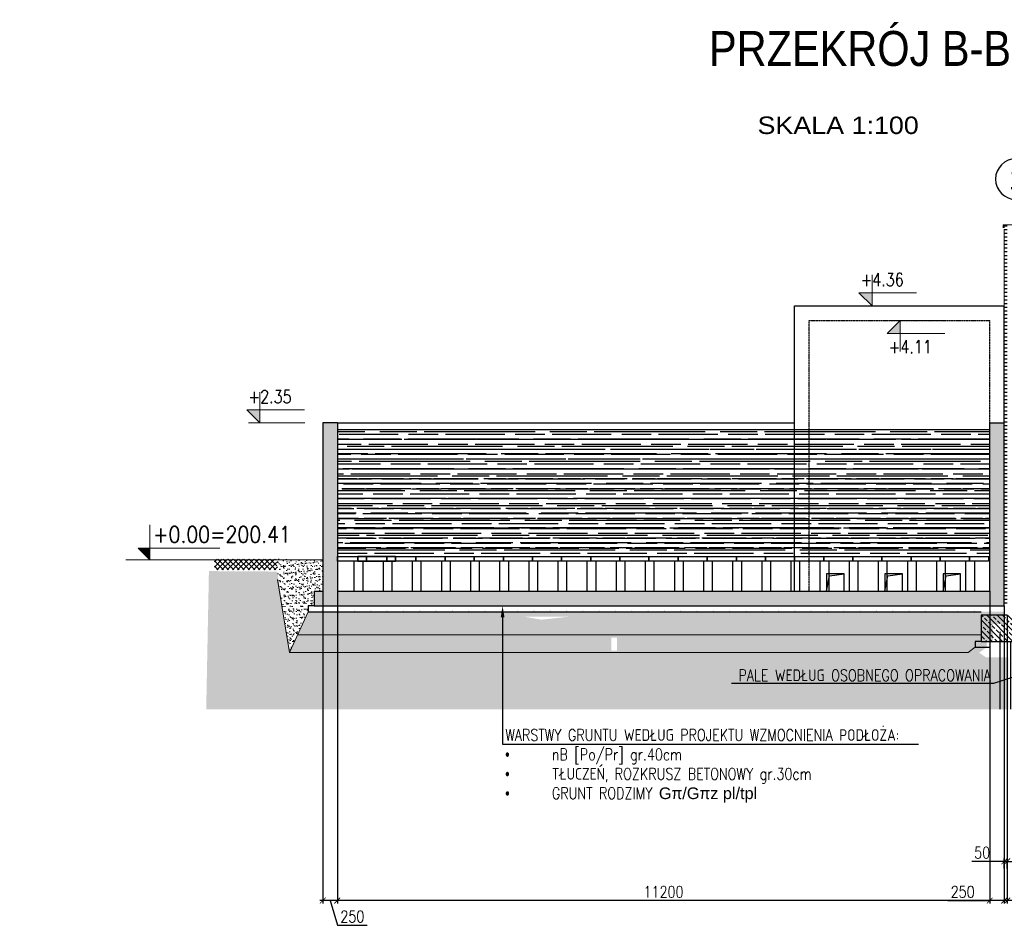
# Model space of a CAD drawing. Header units: millimetres. Extents: x -374129 to 1163271, y -112652 to 695637.
# Tile 167 of 256: x -17103 to -200, y 25136 to 40685. Entities that reach past the tile are written whole.
import ezdxf
from ezdxf import colors
from ezdxf.entities.mleader import LeaderData, LeaderLine
from ezdxf.enums import TextEntityAlignment as Align
from ezdxf.math import Vec2, Vec3

# ---------------------------------------------------------------- set-up
doc = ezdxf.new("R2010")
doc.units = ezdxf.units.MM
doc.header["$PDMODE"] = 4
for name, pattern in [('CIĄGłA', [0]), ('MP', [0.25, 0.15, -0.1]), ('rcad -.-', [18, 12, -3, 0, -3])]:
    doc.linetypes.add(name, pattern=pattern)
for name, color, linetype, lineweight in [('--GT_Kreskowanie', 8, 'Continuous', 5), ('--GT_Podbeton', 8, 'Continuous', 9), ('A_HATCH', 251, 'Continuous', 0), ('KRT_koty', 4, 'Continuous', 20), ('Mułki', 135, 'Continuous', 9), ('Opissy', 255, 'CIĄGłA', 13)]:
    doc.layers.add(name, color=color, linetype=linetype, lineweight=lineweight)
for name, color, linetype in [('KRT_fund', 3, 'Continuous'), ('KRT_izolacje', 252, 'Continuous'), ('KRT_kreskowanie', 252, 'Continuous'), ('KRT_opisy', 146, 'Continuous'), ('KRT_osie_budopis', 1, 'Continuous'), ('KRT_pale', 7, 'Continuous'), ('KRT_sciany', 2, 'Continuous'), ('KRT_technologia', 30, 'Continuous'), ('KRT_wymiary', 4, 'Continuous')]:
    doc.layers.add(name, color=color, linetype=linetype)
doc.styles.add('Arial', font='arial.ttf', dxfattribs={"width": 0.85})
doc.styles.add('biuro 1', font='arial.ttf')
doc.styles.add('style3', font='romans.shx', dxfattribs={"width": 0.8})
doc.styles.add('WYMIAR', font='romans.shx', dxfattribs={"width": 0.8})
doc.linetypes.add('podbeton', pattern='A,0.3,-0.1,[131,ltypeshp.shx,S=0.1,R=0,X=-0.1,Y=0],-0.1,0.3', length=0.8)
doc.linetypes.add('ZIGZAG', pattern='A,0.0001,-0.2,[131,ltypeshp.shx,S=0.2,R=0,X=-0.2,Y=0],-0.4,[131,ltypeshp.shx,S=0.2,R=180,X=0.2,Y=0],-0.2', length=0.8001)
doc.dimstyles.new('KRT_1-100', dxfattribs={"dimscale": 100, "dimtxt": 2, "dimasz": 1, "dimexe": 0.5, "dimexo": 0, "dimgap": 0.5, "dimtad": 1, "dimdec": 1, "dimrnd": 0.1, "dimzin": 9, "dimdsep": 46, "dimtxsty": 'WYMIAR', "dimblk": 'ARCHTICK', "dimcen": 0.09, "dimdle": 0.5, "dimclrd": 1, "dimclre": 252, "dimclrt": 256, "dimadec": 0, "dimazin": 0, "dimtfac": 1, "dimtdec": 1, "dimtmove": 0, "dimatfit": 3, "dimfxl": 1, "dimtolj": 1, "dimtzin": 0, "dimarcsym": 0})

# ---------------------------------------------------------------- blocks, each defined once
blk = doc.blocks.new('kota_prze_sur2')
at = {"color": 0, "linetype": 'Continuous', "ltscale": 0.75}
blk.add_lwpolyline([(0, 60), (0, 0), (-20, 20), (120, 20)], dxfattribs=at)
blk.add_solid([(-20, 20), (0, 20), (0, 0)], dxfattribs=at)
at = {"color": 0, "style": 'WYMIAR', "width": 0.85}
blk.add_attdef('POZIOM', (5.4, 29.6), '', height=28, dxfattribs=at)
blk = doc.blocks.new('*U38')
at = {"ltscale": 25}
blk.add_hatch(color=256, dxfattribs=at).paths.add_polyline_path([(0, 171.7), (-15, 171.7), (0, 156.7)])
at = {"color": 1, "linetype": 'ByBlock', "ltscale": 0.85}
blk.add_line((51.2, 156.7), (-13.1, 156.7), dxfattribs=at)
blk.add_lwpolyline([(51, 171.7), (-15, 171.7), (0, 156.7), (0, 192.1)]).dxf.unprotected_set("ltscale", 0)
at = {"ltscale": 0.85, "style": 'style3', "width": 0.8, "flags": 8}
blk.add_attdef('H', text='', height=15, dxfattribs=at).set_placement((-13.1, 188.9), align=Align.MIDDLE_LEFT)
blk = doc.blocks.new('pal400')
at = {"color": 1, "linetype": 'rcad -.-', "ltscale": 0.2}
blk.add_line((0, -1165), (0, 169), dxfattribs=at)
at = {"color": 6, "linetype": 'ZIGZAG'}
for points in [[(-180, 0), (-180, -1165)], [(180, -1165), (180, 0)]]:
    blk.add_lwpolyline(points, dxfattribs=at)
blk = doc.blocks.new('opis_osi')
at = {"linetype": 'Continuous'}
for start, end in [(90, 180), (0, 90), (180, 270), (270, 0)]:
    blk.add_arc((0, -37.5), 35, start, end, dxfattribs=at)
at = {"color": 0, "linetype": 'Continuous', "style": 'biuro 1', "width": 0.85}
blk.add_attdef('AA', text='', height=35, dxfattribs=at).set_placement((0.1, -37.5), align=Align.MIDDLE_CENTER)
blk = doc.blocks.new('*U351')
at = {"ltscale": 25}
blk.add_hatch(color=256, dxfattribs=at).paths.add_polyline_path([(0, 259), (-15, 259), (0, 274)])
at = {"color": 1, "linetype": 'ByBlock', "ltscale": 0.85}
blk.add_line((51.2, 274), (-13.1, 274), dxfattribs=at)
blk.add_lwpolyline([(51, 259), (-15, 259), (0, 274), (0, 238.6)]).dxf.unprotected_set("ltscale", 0)
at = {"ltscale": 0.85, "style": 'style3', "width": 0.8, "flags": 8}
blk.add_attdef('H', text='', height=15, dxfattribs=at).set_placement((-13.1, 243.9), align=Align.MIDDLE_LEFT)
blk = doc.blocks.new('*U353')
at = {"ltscale": 25}
blk.add_hatch(color=256, dxfattribs=at).paths.add_polyline_path([(0, 305.7), (-15, 305.7), (0, 290.7)])
at = {"color": 1, "linetype": 'ByBlock', "ltscale": 0.85}
blk.add_line((51.2, 290.7), (-13.1, 290.7), dxfattribs=at)
blk.add_lwpolyline([(51, 305.7), (-15, 305.7), (0, 290.7), (0, 326.1)]).dxf.unprotected_set("ltscale", 0)
at = {"ltscale": 0.85, "style": 'style3', "width": 0.8, "flags": 8}
blk.add_attdef('H', text='', height=15, dxfattribs=at).set_placement((-13.1, 322.9), align=Align.MIDDLE_LEFT)
blk = doc.blocks.new('_ArchTick')
at = {"color": 0, "linetype": 'ByBlock', "const_width": 0.15}
blk.add_lwpolyline([(-0.5, -0.5), (0.5, 0.5)], dxfattribs=at)
blk = doc.blocks.new('*D395')
at = {"layer": 'Defpoints', "color": 0, "transparency": 16777216}
for p in [(-150, 30461), (0, 29871), (-150, 25561)]:
    blk.add_point(p, dxfattribs=at)
at = {"layer": 'KRT_wymiary', "color": 252, "lineweight": -2, "transparency": 16777216}
for p, q in [((-150, 30461), (-150, 25511)), ((0, 29871), (0, 25511))]:
    blk.add_line(p, q, dxfattribs=at)
at = {"layer": 'KRT_wymiary', "color": 1, "lineweight": -2, "transparency": 16777216}
blk.add_line((50, 25561), (-200, 25561), dxfattribs=at)
at = {"layer": 'KRT_wymiary', "color": 1, "lineweight": -2, "transparency": 16777216, "xscale": 100, "yscale": 100, "zscale": 100, "rotation": 180}
blk.add_blockref('_ArchTick', (-150, 25561), dxfattribs=at)
at = {"layer": 'KRT_wymiary', "color": 1, "lineweight": -2, "transparency": 16777216, "xscale": 100, "yscale": 100, "zscale": 100}
blk.add_blockref('_ArchTick', (0, 25561), dxfattribs=at)
at = {"layer": 'KRT_wymiary', "transparency": 16777216, "insert": (178, 25711), "char_height": 200, "attachment_point": 5, "style": 'WYMIAR'}
blk.add_mtext('\\A1;150', dxfattribs=at)
blk = doc.blocks.new('*D396')
at = {"layer": 'Defpoints', "color": 0, "transparency": 16777216}
for p in [(-450, 30871), (-200, 30621), (-450, 25561)]:
    blk.add_point(p, dxfattribs=at)
at = {"layer": 'KRT_wymiary', "color": 252, "lineweight": -2, "transparency": 16777216}
for p, q in [((-450, 30871), (-450, 25511)), ((-200, 30621), (-200, 25511))]:
    blk.add_line(p, q, dxfattribs=at)
at = {"layer": 'KRT_wymiary', "color": 1, "lineweight": -2, "transparency": 16777216}
for p, q in [((-1171, 25561), (-450, 25561)), ((-150, 25561), (-500, 25561))]:
    blk.add_line(p, q, dxfattribs=at)
at = {"layer": 'KRT_wymiary', "color": 1, "lineweight": -2, "transparency": 16777216, "xscale": 100, "yscale": 100, "zscale": 100, "rotation": 180}
blk.add_blockref('_ArchTick', (-450, 25561), dxfattribs=at)
at = {"layer": 'KRT_wymiary', "color": 1, "lineweight": -2, "transparency": 16777216, "xscale": 100, "yscale": 100, "zscale": 100}
blk.add_blockref('_ArchTick', (-200, 25561), dxfattribs=at)
at = {"layer": 'KRT_wymiary', "transparency": 16777216, "insert": (-915, 25711), "char_height": 200, "attachment_point": 5, "style": 'WYMIAR'}
blk.add_mtext('\\A1;250', dxfattribs=at)
blk = doc.blocks.new('*D397')
at = {"layer": 'Defpoints', "color": 0, "transparency": 16777216}
for p in [(-11650, 30871), (-450, 30871), (-11650, 25561)]:
    blk.add_point(p, dxfattribs=at)
at = {"layer": 'KRT_wymiary', "color": 252, "lineweight": -2, "transparency": 16777216}
for p, q in [((-11650, 30871), (-11650, 25511)), ((-450, 30871), (-450, 25511))]:
    blk.add_line(p, q, dxfattribs=at)
at = {"layer": 'KRT_wymiary', "color": 1, "lineweight": -2, "transparency": 16777216}
blk.add_line((-400, 25561), (-11700, 25561), dxfattribs=at)
at = {"layer": 'KRT_wymiary', "color": 1, "lineweight": -2, "transparency": 16777216, "xscale": 100, "yscale": 100, "zscale": 100, "rotation": 180}
blk.add_blockref('_ArchTick', (-11650, 25561), dxfattribs=at)
at = {"layer": 'KRT_wymiary', "color": 1, "lineweight": -2, "transparency": 16777216, "xscale": 100, "yscale": 100, "zscale": 100}
blk.add_blockref('_ArchTick', (-450, 25561), dxfattribs=at)
at = {"layer": 'KRT_wymiary', "transparency": 16777216, "insert": (-6050, 25711), "char_height": 200, "attachment_point": 5, "style": 'WYMIAR'}
blk.add_mtext('\\A1;11200', dxfattribs=at)
blk = doc.blocks.new('*D398')
at = {"layer": 'Defpoints', "color": 0, "transparency": 16777216}
for p in [(-11900, 30871), (-11650, 30871), (-11900, 25561)]:
    blk.add_point(p, dxfattribs=at)
at = {"layer": 'KRT_wymiary', "color": 252, "lineweight": -2, "transparency": 16777216}
for p, q in [((-11900, 30871), (-11900, 25511)), ((-11650, 30871), (-11650, 25511))]:
    blk.add_line(p, q, dxfattribs=at)
at = {"layer": 'KRT_wymiary', "color": 1, "lineweight": -2, "transparency": 16777216}
for p, q in [((-11600, 25561), (-11950, 25561)), ((-11775, 25561), (-11647, 25136)), ((-11647, 25136), (-11136, 25136))]:
    blk.add_line(p, q, dxfattribs=at)
at = {"layer": 'KRT_wymiary', "color": 1, "lineweight": -2, "transparency": 16777216, "xscale": 100, "yscale": 100, "zscale": 100, "rotation": 180}
blk.add_blockref('_ArchTick', (-11900, 25561), dxfattribs=at)
at = {"layer": 'KRT_wymiary', "color": 1, "lineweight": -2, "transparency": 16777216, "xscale": 100, "yscale": 100, "zscale": 100}
blk.add_blockref('_ArchTick', (-11650, 25561), dxfattribs=at)
at = {"layer": 'KRT_wymiary', "transparency": 16777216, "insert": (-11392, 25286), "char_height": 200, "attachment_point": 5, "style": 'WYMIAR'}
blk.add_mtext('\\A1;250', dxfattribs=at)
blk = doc.blocks.new('*D399')
at = {"layer": 'Defpoints', "color": 0, "transparency": 16777216}
for p in [(-200, 26234), (-200, 26114), (-150, 26114)]:
    blk.add_point(p, dxfattribs=at)
at = {"layer": 'KRT_wymiary', "color": 1, "lineweight": -2, "transparency": 16777216}
for p, q in [((-200, 26234), (-759, 26234)), ((-150, 26234), (-200, 26234)), ((-150, 26234), (-50, 26234))]:
    blk.add_line(p, q, dxfattribs=at)
at = {"layer": 'KRT_wymiary', "color": 252, "lineweight": -2, "transparency": 16777216}
for p, q in [((-200, 26114), (-200, 26284)), ((-150, 26114), (-150, 26284))]:
    blk.add_line(p, q, dxfattribs=at)
at = {"layer": 'KRT_wymiary', "color": 1, "lineweight": -2, "transparency": 16777216, "xscale": 100, "yscale": 100, "zscale": 100}
blk.add_blockref('_ArchTick', (-200, 26234), dxfattribs=at)
at = {"layer": 'KRT_wymiary', "color": 1, "lineweight": -2, "transparency": 16777216, "xscale": 100, "yscale": 100, "zscale": 100, "rotation": 180}
blk.add_blockref('_ArchTick', (-150, 26234), dxfattribs=at)
at = {"layer": 'KRT_wymiary', "transparency": 16777216, "insert": (-580, 26384), "char_height": 200, "attachment_point": 5, "style": 'WYMIAR'}
blk.add_mtext('\\A1;50', dxfattribs=at)

msp = doc.modelspace()

# ---------------------------------------------------------------- hatches: boundary and pattern name
at = {"layer": '--GT_Kreskowanie'}
h = msp.add_hatch(dxfattribs=at)
h.set_pattern_fill('AR-SAND', color=256, scale=2, style=0)
h.set_pattern_definition([(37.5, (-324515.11, 54419.226), (-3.200063, 97.882647), [0, -77.216, 0, -86.36, 0, -82.55]), (7.5, (-324515.11, 54419.23), (89.904657, 143.36502), [0, -41.656, 0, -69.596, 0, -26.67]), (327.5, (-324577.595, 54419.23), (158.198474, 0.287437), [0, -25.4, 0, -91.44, 0, -119.38]), (317.5, (-324577.6, 54419.23), (152.71129, 44.585865), [0, -12.7, 0, -59.944, 0, -68.58])])
h.paths.add_polyline_path([(-11900, 31423.77), (-12706.36, 31423.77), (-12471.49, 29833.77), (-12150, 30533.77), (-12150, 30633.77), (-12050, 30633.77), (-12050, 30883.77), (-11900, 30883.77)])
at = {"layer": 'KRT_kreskowanie', "transparency": 33554687}
h = msp.add_hatch(dxfattribs=at)
h.set_pattern_fill('LINE', color=256, scale=20, angle=180)
h.set_pattern_definition([(180, (-1603422.067, -615696.373), (-8e-15, -63.5), [])])
h.paths.add_polyline_path([(-200, 30611.19), (-150, 30611.19), (-150, 37161.19), (-200, 37161.19)])
at = {"layer": 'KRT_kreskowanie'}
h = msp.add_hatch(dxfattribs=at)
h.set_pattern_fill('ANSI33', color=256, scale=20)
h.set_pattern_definition([(45, (-1603225.64, -615812.54), (-89.802561, 89.802561), []), (45, (-1603135.83, -615812.54), (-89.802561, 89.802561), [63.5, -31.75])])
h.paths.add_polyline_path([(-12050, 30621.19), (-12050, 30870.81), (-11900, 30872.36), (-11900, 33761.19), (-11650, 33761.19), (-11650, 30870.24), (-450, 30871.19), (-450, 33761.19), (-200, 33761.19), (-200, 30910.38), (-200, 30871.19), (-200, 30621.2)])
h = msp.add_hatch(dxfattribs=at)
h.set_pattern_fill('AR-RROOF', color=256, scale=5)
h.set_pattern_definition([(0, (0, 5040), (279.4, 127), [1905, -254, 635, -127]), (0, (168.91, 5103.5), (-127, 168.91), [381, -41.91, 762, -95.25]), (0, (63.5, 5147.95), (660.4, 85.09), [1016, -177.8, 508, -127])])
h.paths.add_polyline_path([(-11650, 31471.19), (-450, 31471.19), (-450, 33644.33), (-11650, 33644.33)])
h = msp.add_hatch(dxfattribs=at)
h.set_pattern_fill('ANSI33', color=256, scale=20, angle=90)
h.set_pattern_definition([(135, (-1688626.51, -537793.2), (-89.802561, -89.802561), []), (135, (-1688626.51, -537703.4), (-89.802561, -89.802561), [63.5, -31.75])])
h.paths.add_polyline_path([(-600, 30011.19), (600, 30011.19), (600, 30461.19), (-600, 30461.19)])
at = {"layer": 'Mułki'}
h = msp.add_hatch(dxfattribs=at)
h.set_pattern_fill('ANSI37', color=8, scale=20, angle=90, style=0)
h.set_pattern_definition([(135, (-324515.11, 54419.226), (-44.90128, -44.90128), []), (225, (-324515.11, 54419.226), (44.90128, -44.90128), [])])
h.paths.add_polyline_path([(-12706.36, 31423.77), (-13760.93, 31423.77), (-13760.93, 31238.05), (-12678.93, 31238.05)])

# ---------------------------------------------------------------- linework, layer by layer
at = {"layer": '--GT_Podbeton'}
for p, q in [((-12471.49, 29821.19), (-12678.93, 31075.47)), ((-12150, 30521.19), (-12471.49, 29821.19)), ((-822.56, 29821.19), (-700, 29911.19))]:
    msp.add_line(p, q, dxfattribs=at)
at = {"layer": 'A_HATCH', "color": 5}
msp.add_line((-15281.95, 31411.19), (-11900, 31411.19), dxfattribs=at)
at = {"layer": 'A_HATCH', "transparency": 33554687}
msp.add_lwpolyline([(-200, 30611.19), (-200, 37082.99)], dxfattribs=at)
at = {"layer": 'KRT_fund', "color": 1, "linetype": 'podbeton', "ltscale": 3}
for p, q in [((-12050, 30621.19), (-12150, 30621.19)), ((-12150, 30621.19), (-12150, 30521.19)), ((-12150, 30521.19), (-600, 30521.19))]:
    msp.add_line(p, q, dxfattribs=at)
at = {"layer": 'KRT_fund', "color": 1, "linetype": 'podbeton', "ltscale": 5}
for p, q in [((-600, 30011.19), (-700, 30011.19)), ((-700, 30011.19), (-700, 29911.19)), ((-700, 29911.19), (-449.96, 29911.19))]:
    msp.add_line(p, q, dxfattribs=at)
at = {"layer": 'KRT_fund', "color": 2}
msp.add_lwpolyline([(-150, 30461.19), (-600, 30461.19), (-600, 30011.19), (600, 30011.19), (600, 30461.19), (150, 30461.19)], dxfattribs=at)
at = {"layer": 'KRT_izolacje', "color": 1, "linetype": 'Continuous', "lineweight": 0}
for p, q in [((-222.32, 37111.19), (-222.32, 37161.19)), ((-222.32, 37161.19), (-25, 37161.19)), ((-222.32, 37111.19), (-207.32, 37137.17))]:
    msp.add_line(p, q, dxfattribs=at)
at = {"layer": 'KRT_kreskowanie', "transparency": 33554687}
msp.add_line((-200, 37111.19), (-200, 37161.19), dxfattribs=at)
at = {"layer": 'KRT_kreskowanie'}
msp.add_lwpolyline([(-11649.76, 31471.19), (-450, 31471.19), (-450, 33644.33), (-11649.76, 33644.33)], close=True, dxfattribs=at)
at = {"layer": 'KRT_sciany'}
for p, q in [((-3800, 30871.19), (-3800, 35771.19)), ((-3800, 35771.19), (-200, 35771.19)), ((-200, 33761.19), (-200, 35771.19)), ((-11650, 33761.19), (-11900, 33761.19)), ((-11900, 33761.19), (-11900, 30871.19)), ((-11650, 33761.19), (-11650, 30871.19)), ((-11650, 33761.19), (-3800, 33761.19)), ((-450, 30871.19), (-450, 33761.19)), ((-450, 33761.19), (-200, 33761.19)), ((-200, 30621.19), (-200, 33761.19)), ((-12050, 30871.19), (-12050, 30621.19)), ((-12050, 30871.19), (-11900, 30871.19)), ((-11650, 30871.19), (-450, 30871.19)), ((-12050, 30621.19), (-200, 30621.19)), ((-11999.89, 30621.19), (-200, 30621.19))]:
    msp.add_line(p, q, dxfattribs=at)
at = {"layer": 'KRT_sciany', "color": 1, "linetype": 'MP', "ltscale": 10}
for p, q in [((-3550, 30871.19), (-3550, 35521.19)), ((-3550, 35521.19), (-450, 35521.19)), ((-450, 33761.19), (-450, 35521.19))]:
    msp.add_line(p, q, dxfattribs=at)
at = {"layer": 'KRT_sciany'}
for points in [[(-3250, 30871.19), (-2950, 30871.19), (-2950, 31171.19), (-3250, 31171.19)], [(-2250, 30871.19), (-1950, 30871.19), (-1950, 31171.19), (-2250, 31171.19)], [(-1250, 30871.19), (-950, 30871.19), (-950, 31171.19), (-1250, 31171.19)]]:
    msp.add_lwpolyline(points, close=True, dxfattribs=at)
for points in [[(-3250, 30871.19), (-3198.58, 31135.78), (-2950, 31171.19)], [(-2250, 30871.19), (-2198.58, 31135.78), (-1950, 31171.19)], [(-1250, 30871.19), (-1198.58, 31135.78), (-950, 31171.19)]]:
    msp.add_lwpolyline(points, dxfattribs=at)
at = {"layer": 'KRT_technologia', "color": 24}
for p, q in [((-11358.99, 30871.19), (-11358.99, 31391.06)), ((-11213.99, 31391.06), (-11213.99, 30871.19)), ((-10858.99, 30871.19), (-10858.99, 31391.06)), ((-10713.99, 31391.06), (-10713.99, 30871.19)), ((-10358.99, 30871.19), (-10358.99, 31391.06)), ((-10213.99, 31391.06), (-10213.99, 30871.19)), ((-9858.99, 30871.19), (-9858.99, 31391.06)), ((-9713.99, 31391.06), (-9713.99, 30871.19)), ((-9358.99, 30871.19), (-9358.99, 31391.06)), ((-9213.99, 31391.06), (-9213.99, 30871.19)), ((-8858.99, 30871.19), (-8858.99, 31391.06)), ((-8713.99, 31391.06), (-8713.99, 30871.19)), ((-8358.99, 30871.19), (-8358.99, 31391.06)), ((-8213.99, 31391.06), (-8213.99, 30871.19)), ((-7858.99, 30871.19), (-7858.99, 31391.06)), ((-7713.99, 31391.06), (-7713.99, 30871.19)), ((-7358.99, 30871.19), (-7358.99, 31391.06)), ((-7213.99, 31391.06), (-7213.99, 30871.19)), ((-6858.99, 30871.19), (-6858.99, 31391.06)), ((-6713.99, 31391.06), (-6713.99, 30871.19)), ((-6358.99, 30871.19), (-6358.99, 31391.06)), ((-6213.99, 31391.06), (-6213.99, 30871.19)), ((-5858.99, 30871.19), (-5858.99, 31391.06)), ((-5713.99, 31391.06), (-5713.99, 30871.19)), ((-5358.99, 30871.19), (-5358.99, 31391.06)), ((-5213.99, 31391.06), (-5213.99, 30871.19)), ((-4858.99, 30871.19), (-4858.99, 31391.06)), ((-4713.99, 31391.06), (-4713.99, 30871.19)), ((-4358.99, 30871.19), (-4358.99, 31391.06)), ((-4213.99, 31391.06), (-4213.99, 30871.19)), ((-3858.99, 30871.19), (-3858.99, 31391.06)), ((-3713.99, 31391.06), (-3713.99, 30871.19)), ((-3358.99, 30871.19), (-3358.99, 31391.06)), ((-3213.99, 31391.06), (-3213.99, 30871.19)), ((-2858.99, 30871.19), (-2858.99, 31391.06)), ((-2713.99, 31391.06), (-2713.99, 30871.19)), ((-2358.99, 30871.19), (-2358.99, 31391.06)), ((-2213.99, 31391.06), (-2213.99, 30871.19)), ((-1858.99, 30871.19), (-1858.99, 31391.06)), ((-1713.99, 31391.06), (-1713.99, 30871.19)), ((-1358.99, 30871.19), (-1358.99, 31391.06)), ((-1213.99, 31391.06), (-1213.99, 30871.19)), ((-858.99, 30871.19), (-858.99, 31391.06)), ((-713.99, 31391.06), (-713.99, 30871.19))]:
    msp.add_line(p, q, dxfattribs=at)
at = {"layer": 'KRT_technologia'}
for points in [[(-11649.76, 31471.19), (-11149.76, 31471.19), (-11149.76, 31391.19), (-11649.76, 31391.19)], [(-11299.76, 31471.19), (-10799.76, 31471.19), (-10799.76, 31391.19), (-11299.76, 31391.19)], [(-10649.76, 31471.19), (-11299.76, 31471.19), (-11299.76, 31391.19), (-10649.76, 31391.19)], [(-11149.76, 31471.19), (-10649.76, 31471.19), (-10649.76, 31391.19), (-11149.76, 31391.19)], [(-10799.76, 31471.19), (-10299.76, 31471.19), (-10299.76, 31391.19), (-10799.76, 31391.19)], [(-10299.76, 31471.19), (-9799.76, 31471.19), (-9799.76, 31391.19), (-10299.76, 31391.19)], [(-9799.76, 31471.19), (-9299.76, 31471.19), (-9299.76, 31391.19), (-9799.76, 31391.19)], [(-9299.76, 31471.19), (-8799.76, 31471.19), (-8799.76, 31391.19), (-9299.76, 31391.19)], [(-8799.76, 31471.19), (-8299.76, 31471.19), (-8299.76, 31391.19), (-8799.76, 31391.19)], [(-8299.76, 31471.19), (-7799.76, 31471.19), (-7799.76, 31391.19), (-8299.76, 31391.19)], [(-7799.76, 31471.19), (-7299.76, 31471.19), (-7299.76, 31391.19), (-7799.76, 31391.19)], [(-7299.76, 31471.19), (-6799.76, 31471.19), (-6799.76, 31391.19), (-7299.76, 31391.19)], [(-6799.76, 31471.19), (-6299.76, 31471.19), (-6299.76, 31391.19), (-6799.76, 31391.19)], [(-6299.76, 31471.19), (-5799.76, 31471.19), (-5799.76, 31391.19), (-6299.76, 31391.19)], [(-5799.76, 31471.19), (-5299.76, 31471.19), (-5299.76, 31391.19), (-5799.76, 31391.19)], [(-5299.76, 31471.19), (-4799.76, 31471.19), (-4799.76, 31391.19), (-5299.76, 31391.19)], [(-4799.76, 31471.19), (-4299.76, 31471.19), (-4299.76, 31391.19), (-4799.76, 31391.19)], [(-4299.76, 31471.19), (-3799.76, 31471.19), (-3799.76, 31391.19), (-4299.76, 31391.19)], [(-3799.76, 31471.19), (-3299.76, 31471.19), (-3299.76, 31391.19), (-3799.76, 31391.19)], [(-3299.76, 31471.19), (-2799.76, 31471.19), (-2799.76, 31391.19), (-3299.76, 31391.19)], [(-2799.76, 31471.19), (-2299.76, 31471.19), (-2299.76, 31391.19), (-2799.76, 31391.19)], [(-2299.76, 31471.19), (-1799.76, 31471.19), (-1799.76, 31391.19), (-2299.76, 31391.19)], [(-1799.76, 31471.19), (-1299.76, 31471.19), (-1299.76, 31391.19), (-1799.76, 31391.19)], [(-1299.76, 31471.19), (-799.76, 31471.19), (-799.76, 31391.19), (-1299.76, 31391.19)], [(-799.76, 31471.19), (-471.65, 31471.19), (-471.65, 31391.19), (-799.76, 31391.19)]]:
    msp.add_lwpolyline(points, close=True, dxfattribs=at)

# ---------------------------------------------------------------- block references
at = {"layer": 'KRT_koty'}
ref = msp.add_blockref('*U353', (-2469.72, 31411.19), dxfattribs=dict(at, xscale=15, yscale=15, zscale=15))
ref.add_attrib('H', '+4.36', dxfattribs={"layer": '0', "ltscale": 0.85, "height": 225, "style": 'style3', "width": 0.8, "flags": 8}).set_placement((-2666.82, 36222.82), align=Align.MIDDLE_LEFT)
at = {"layer": 'KRT_koty', "xscale": 15, "yscale": 15, "zscale": 15}
msp.add_blockref('*U351', (-1988.41, 31411.19), dxfattribs=at).add_auto_attribs({'H': '+4.11'})
at = {"layer": 'KRT_koty'}
ref = msp.add_blockref('*U38', (-12978.44, 31411.19), dxfattribs=dict(at, xscale=15, yscale=15, zscale=15))
ref.add_attrib('H', '+2.35', dxfattribs={"layer": '0', "ltscale": 0.85, "height": 225, "style": 'style3', "width": 0.8, "flags": 8}).set_placement((-13175.54, 34212.82), align=Align.MIDDLE_LEFT)
at = {"layer": 'KRT_koty', "color": 0, "xscale": 10, "yscale": 10, "zscale": 10}
msp.add_blockref('kota_prze_sur2', (-14867.81, 31411.19), dxfattribs=at).add_auto_attribs({'POZIOM': '+0.00=200.41'})
at = {"layer": 'KRT_osie_budopis', "color": 3, "xscale": 10, "yscale": 10, "zscale": 10}
msp.add_blockref('opis_osi', (0, 38323.38), dxfattribs=at).add_auto_attribs({'AA': '1'})

# ---------------------------------------------------------------- texts
at = {"layer": 'KRT_opisy', "style": 'Arial', "width": 1.1}
msp.add_text('SKALA 1:100', height=300, dxfattribs=at).set_placement((-4436.5, 38721.86))
at = {"layer": 'Opissy', "insert": (-5269.76, 40491.02), "char_height": 600, "attachment_point": 1, "style": 'Arial'}
msp.add_mtext_dynamic_manual_height_columns('PRZEKRÓJ B-B', width=6980.7955, gutter_width=12.5, heights=[0], dxfattribs=at)

# ---------------------------------------------------------------- dimensions: what is measured, and where the dimension line sits
at = {"layer": 'KRT_wymiary'}
dim = msp.add_linear_dim(base=(-200, 26234.1), p1=(-150, 26114.21), p2=(-200, 26114.21), dimstyle='KRT_1-100', dxfattribs=at)
dim.commit()
dim.dimension.update_dxf_attribs({"geometry": '*D399', "text_midpoint": (-579.52, 26384.1)})

# ---------------------------------------------------------------- leaders
at = {"layer": 'KRT_opisy', "color": 1}
ml = msp.add_multileader_mtext('Standard', dxfattribs=at)
ml.set_content('\\C54;PŁYTA KANAŁOWE STRUNOBETONOWE HC240 GR.24cm LUB RÓWNOWAŻNE', style='WYMIAR')
ml.set_leader_properties()
ml.build(insert=Vec2(0, 0))
ml.multileader.update_dxf_attribs({"text_right_attachment_type": 6, "dogleg_length": 0.36, "arrow_head_size": 200, "scale": 100})
ctx = ml.context
ctx.base_point, ctx.scale, ctx.char_height, ctx.arrow_head_size, ctx.landing_gap_size, ctx.plane_origin = Vec3(84822.36, 38566.62), 100, 200, 200, 9, Vec3(123451.17, -44235.87)
ctx.right_attachment, ctx.text_align_type = 6, 2
notes = []
notes.append((ctx, [(0, (1, 1, 0), (89484.1, 38426.62), (-1, 0), 247.54, [(1, [(90450.13, 36836.87)], 0, [])])]))
ctx.mtext.insert, ctx.mtext.width, ctx.mtext.defined_height, ctx.mtext.alignment, ctx.mtext.flow_direction = Vec3(89227.55, 38666.62), 4633.5621, 1400.46, 3, 5
ml = msp.add_multileader_mtext('Standard', dxfattribs=at)
ml.set_content('\\C54;PALE WEDŁUG OSOBNEGO OPRACOWANIA', style='WYMIAR')
ml.set_leader_properties()
ml.build(insert=Vec2(0, 0))
ml.multileader.update_dxf_attribs({"text_right_attachment_type": 6, "dogleg_length": 0.36, "arrow_head_size": 200, "scale": 100})
ctx = ml.context
ctx.base_point, ctx.scale, ctx.char_height, ctx.arrow_head_size, ctx.landing_gap_size, ctx.plane_origin = Vec3(-3517.09, 29428.7), 100, 200, 200, 9, Vec3(-34908.06, -53200.22)
ctx.right_attachment, ctx.text_align_type = 6, 2
notes.append((ctx, [(0, (1, 1, 0), (-385, 29288.7), (-1, 0), 36, [(1, [(144.96, 29458.85)], 0, [])])]))
ctx.mtext.insert, ctx.mtext.width, ctx.mtext.defined_height, ctx.mtext.alignment, ctx.mtext.flow_direction = Vec3(-430, 29528.7), 3198.2892, 1534.23, 3, 5
ctx.mtext.has_bg_fill, ctx.mtext.bg_color, ctx.mtext.bg_scale_factor, ctx.mtext.bg_transparency, ctx.mtext.use_window_bg_color = 1, -1027028792, 1.5, 0, 1
for ctx, leaders in notes:
    for number, flags, end, landing, length, lines in leaders:
        leader = LeaderData()
        leader.index, (leader.has_last_leader_line, leader.has_dogleg_vector, leader.attachment_direction) = number, flags
        leader.last_leader_point, leader.dogleg_vector, leader.dogleg_length = Vec3(end), Vec3(landing), length
        for number, points, colour, breaks in lines:
            line = LeaderLine()
            line.index, line.vertices, line.color, line.breaks = number, Vec3.list(points), colors.encode_raw_color(colour), breaks
            leader.lines.append(line)
        ctx.leaders.append(leader)

# ---------------------------------------------------------------- next in the draw order: block references
at = {"layer": 'KRT_pale'}
msp.add_blockref('pal400', (-269.98, 30011.19), dxfattribs=at)

# ---------------------------------------------------------------- next in the draw order: dimensions: what is measured, and where the dimension line sits
at = {"layer": 'KRT_wymiary'}
dim = msp.add_linear_dim(base=(-11900, 25561.33), p1=(-11650, 30871.19), p2=(-11900, 30871.19), dimstyle='KRT_1-100', override={"dimtmove": 1}, dxfattribs=at)
dim.commit()
dim.dimension.update_dxf_attribs({"geometry": '*D398', "text_midpoint": (-11597.5, 25286.33)})

# ---------------------------------------------------------------- next in the draw order: leaders
at = {"layer": 'KRT_opisy', "color": 1}
ml = msp.add_multileader_mtext('Standard', dxfattribs=at)
ml.set_content('\\C54;WARSTWY GRUNTU WEDŁUG PROJEKTU WZMOCNIENIA PODŁOŻA:\\P\\pi-3,l3,t3;{\\fSymbol|b0|i0|c2|p18;·^I}nB [Po/Pr] gr.40cm\\P{\\fSymbol|b0|i0|c2|p18;·^I}TŁUCZEŃ, ROZKRUSZ BETONOWY gr.30cm\\P{\\fSymbol|b0|i0|c2|p18;·^I}GRUNT RODZIMY \\fArial|b0|i0|c238|p34;\\W1;G\\fSymbol|b0|i0|c2|p18;p\\fArial|b0|i0|c238|p34;/G\\fSymbol|b0|i0|c2|p18;p\\fArial|b0|i0|c238|p34;z pl/tpl', style='WYMIAR')
ml.set_leader_properties()
ml.build(insert=Vec2(0, 0))
ml.multileader.update_dxf_attribs({"text_left_attachment_type": 6, "text_right_attachment_type": 6, "dogleg_length": 0.36, "arrow_head_size": 200, "scale": 100})
ctx = ml.context
ctx.base_point, ctx.scale, ctx.char_height, ctx.arrow_head_size, ctx.landing_gap_size, ctx.plane_origin = Vec3(-8776.91, 28248.18), 100, 200, 200, 9, Vec3(-44267.87, -53803.79)
ctx.left_attachment, ctx.right_attachment = 6, 6
notes = []
notes.append((ctx, [(0, (1, 1, 0), (-8812.91, 28248.18), (1, 0), 36, [(1, [(-8812.91, 30621.19)], 0, [])])]))
ctx.mtext.insert, ctx.mtext.width, ctx.mtext.defined_height, ctx.mtext.flow_direction = Vec3(-8767.91, 28503.58), 6873.6004, 1534.23, 5
ctx.mtext.has_bg_fill, ctx.mtext.bg_color, ctx.mtext.bg_scale_factor, ctx.mtext.bg_transparency, ctx.mtext.use_window_bg_color = 1, -1027028792, 1.5, 0, 1
for ctx, leaders in notes:
    for number, flags, end, landing, length, lines in leaders:
        leader = LeaderData()
        leader.index, (leader.has_last_leader_line, leader.has_dogleg_vector, leader.attachment_direction) = number, flags
        leader.last_leader_point, leader.dogleg_vector, leader.dogleg_length = Vec3(end), Vec3(landing), length
        for number, points, colour, breaks in lines:
            line = LeaderLine()
            line.index, line.vertices, line.color, line.breaks = number, Vec3.list(points), colors.encode_raw_color(colour), breaks
            leader.lines.append(line)
        ctx.leaders.append(leader)

# ---------------------------------------------------------------- next in the draw order: hatches: boundary and pattern name
at = {"layer": 'KRT_kreskowanie'}
h = msp.add_hatch(dxfattribs=at)
h.set_pattern_fill('ANSI38', color=256, scale=20, angle=90, style=0)
h.set_pattern_definition([(135, (7e-12, 5000), (-44.90128, -44.90128), []), (225, (7e-12, 5000), (-44.90128, -134.70384), [158.75, -95.25])])
h.paths.add_polyline_path([(-129.96, 29735.26), (-129.96, 28846.21), (-13901.07, 28846.21), (-13854.77, 31217.65), (-12680.97, 31209.91), (-12473.53, 29835.01), (-635.55, 29821.19), (-512.99, 29735.26)])
h = msp.add_hatch(dxfattribs=at)
h.set_pattern_fill('AR-SAND', color=256, scale=1.5, style=0)
h.set_pattern_definition([(37.5, (7e-12, 5000), (-2.40005, 73.41199), [0, -57.912, 0, -64.77, 0, -61.9125]), (7.5, (7e-12, 5000), (67.4285, 107.52377), [0, -31.242, 0, -52.197, 0, -20.0025]), (327.5, (-46.86, 5000), (118.64886, 0.21558), [0, -19.05, 0, -68.58, 0, -89.535]), (317.5, (-46.86, 5000), (114.53347, 33.4394), [0, -9.525, 0, -44.958, 0, -51.435])])
h.paths.add_polyline_path([(-8456.71, 30438.14), (-7640.54, 30438.14), (-8149.99, 30383.66)], flags=16)
h.paths.add_polyline_path([(-12150, 30521.19), (-12333.71, 30121.19), (-400, 30121.19), (-400, 30311.19), (-200, 30311.19), (-200, 30521.19), (-420, 30521.19), (-435, 30551.19), (-450, 30521.19), (-700, 30521.19), (-715, 30551.19), (-730, 30521.19), (-980, 30521.19), (-995, 30551.19), (-1010, 30521.19), (-1260, 30521.19), (-1275, 30551.19), (-1290, 30521.19), (-1540, 30521.19), (-1555, 30551.19), (-1570, 30521.19), (-1820, 30521.19), (-1835, 30551.19), (-1850, 30521.19), (-2100, 30521.19), (-2115, 30551.19), (-2130, 30521.19), (-2380, 30521.19), (-2395, 30551.19), (-2410, 30521.19), (-2660, 30521.19), (-2675, 30551.19), (-2690, 30521.19), (-2940, 30521.19), (-2955, 30551.19), (-2970, 30521.19), (-3220, 30521.19), (-3235, 30551.19), (-3250, 30521.19), (-3500, 30521.19), (-3515, 30551.19), (-3530, 30521.19), (-3780, 30521.19), (-3795, 30551.19), (-3810, 30521.19), (-4060, 30521.19), (-4075, 30551.19), (-4090, 30521.19), (-4340, 30521.19), (-4355, 30551.19), (-4370, 30521.19), (-4620, 30521.19), (-4635, 30551.19), (-4650, 30521.19), (-4900, 30521.19), (-4915, 30551.19), (-4930, 30521.19), (-5180, 30521.19), (-5195, 30551.19), (-5210, 30521.19), (-5460, 30521.19), (-5475, 30551.19), (-5490, 30521.19), (-5740, 30521.19), (-5755, 30551.19), (-5770, 30521.19), (-6020, 30521.19), (-6035, 30551.19), (-6050, 30521.19), (-6300, 30521.19), (-6315, 30551.19), (-6330, 30521.19), (-6580, 30521.19), (-6595, 30551.19), (-6610, 30521.19), (-6860, 30521.19), (-6875, 30551.19), (-6890, 30521.19), (-7140, 30521.19), (-7155, 30551.19), (-7170, 30521.19), (-7420, 30521.19), (-7435, 30551.19), (-7450, 30521.19), (-7700, 30521.19), (-7715, 30551.19), (-7730, 30521.19), (-7980, 30521.19), (-7995, 30551.19), (-8010, 30521.19), (-8260, 30521.19), (-8275, 30551.19), (-8290, 30521.19), (-8540, 30521.19), (-8555, 30551.19), (-8570, 30521.19), (-8820, 30521.19), (-8835, 30551.19), (-8850, 30521.19), (-9100, 30521.19), (-9115, 30551.19), (-9130, 30521.19), (-9380, 30521.19), (-9395, 30551.19), (-9410, 30521.19), (-9660, 30521.19), (-9675, 30551.19), (-9690, 30521.19), (-9940, 30521.19), (-9955, 30551.19), (-9970, 30521.19), (-10220, 30521.19), (-10235, 30551.19), (-10250, 30521.19), (-10500, 30521.19), (-10515, 30551.19), (-10530, 30521.19), (-10780, 30521.19), (-10795, 30551.19), (-10810, 30521.19), (-11060, 30521.19), (-11075, 30551.19), (-11090, 30521.19), (-11340, 30521.19), (-11355, 30551.19), (-11370, 30521.19), (-11620, 30521.19), (-11635, 30551.19), (-11650, 30521.19), (-11900, 30521.19), (-11915, 30551.19), (-11930, 30521.19)])
h = msp.add_hatch(dxfattribs=at)
h.set_pattern_fill('AR-CONC', color=256, scale=2, style=0)
h.set_pattern_definition([(50, (7e-12, 5000), (364.3693, -31.8782), [38.1, -419.1]), (355, (7e-12, 5000), (-70.487, 382.1137), [30.48, -335.281]), (100.4514, (30.36, 4997.34), (293.8825, 350.2355), [32.38, -356.1805]), (46.1842, (7e-12, 5101.6), (542.158, -84.085), [57.15, -628.65]), (96.6356, (45.2, 5094.6), (474.808, 494.852), [48.57, -534.271]), (351.1842, (7e-12, 5101.6), (474.808, 494.852), [45.72, -502.92]), (21, (50.8, 5076.2), (303.2288, -204.5304), [38.1, -419.1]), (326, (50.8, 5076.2), (123.604, 368.376), [30.48, -335.28]), (71.4514, (76.07, 5059.16), (426.833, 163.8455), [32.38, -356.18]), (37.5, (7e-12, 5000), (6.1772, 169.1101), [0, -331.216, 0, -340.36, 0, -336.55]), (7.5, (7e-12, 5000), (133.6393, 200.3611), [0, -194.056, 0, -323.596, 0, -128.27]), (327.5, (-113.28, 5000), (271.1812, -11.4575), [0, -127, 0, -396.24, 0, -525.78]), (317.5, (-164.08, 5000), (296.2584, 50.853), [0, -165.1, 0, -263.144, 0, -373.38])])
h.paths.add_polyline_path([(-6946.53, 30075.4), (-6850.11, 30075.4), (-6850.11, 29849.02), (-6946.53, 29849.02)], flags=16)
h.paths.add_polyline_path([(-12333.71, 30121.19), (-12471.49, 29821.19), (-623.66, 29821.19), (-500, 29911.19), (-500, 30011.19), (-400, 30011.19), (-400, 30121.19)])

# ---------------------------------------------------------------- next in the draw order: linework, layer by layer
at = {"layer": '--GT_Podbeton'}
for p, q in [((-12333.71, 30121.19), (-600, 30121.19)), ((-12471.49, 29821.19), (-822.56, 29821.19))]:
    msp.add_line(p, q, dxfattribs=at)

# ---------------------------------------------------------------- next in the draw order: dimensions: what is measured, and where the dimension line sits
at = {"layer": 'KRT_wymiary'}
dim = msp.add_linear_dim(base=(-11650, 25561.33), p1=(-450, 30871.19), p2=(-11650, 30871.19), dimstyle='KRT_1-100', override={"dimtmove": 1}, dxfattribs=at)
dim.commit()
dim.dimension.update_dxf_attribs({"geometry": '*D397', "text_midpoint": (-6050, 25711.33)})
for base, p1, p2, picture, middle in [((-450, 25561.33), (-200, 30621.19), (-450, 30871.19), '*D396', (-915.12, 25561.33)), ((-150, 25561.33), (0, 29871.18), (-150, 30461.19), '*D395', (178.41, 25561.33))]:
    dim = msp.add_linear_dim(base=base, p1=p1, p2=p2, dimstyle='KRT_1-100', override={"dimtmove": 1}, dxfattribs=at)
    dim.commit()
    dim.dimension.update_dxf_attribs({"geometry": picture, "text_midpoint": middle, "dimtype": 160})

# ---------------------------------------------------------------- next in the draw order: leaders
at = {"layer": 'KRT_opisy', "color": 1}
ml = msp.add_multileader_mtext('Standard', dxfattribs=at)
ml.set_content('\\C54;ODPROWADZENIE DO STUDZIENKI KANALIZACYJNEJ WG PROJEKTU BRANŻY SANITARNEJ ', style='WYMIAR')
ml.set_leader_properties()
ml.build(insert=Vec2(0, 0))
ml.multileader.update_dxf_attribs({"text_right_attachment_type": 6, "dogleg_length": 0.36, "arrow_head_size": 200, "scale": 100})
ctx = ml.context
ctx.base_point, ctx.scale, ctx.char_height, ctx.arrow_head_size, ctx.landing_gap_size, ctx.plane_origin = Vec3(78326.66, 29383.33), 100, 200, 200, 9, Vec3(43996.88, -52043.13)
ctx.right_attachment, ctx.text_align_type = 6, 2
notes = []
notes.append((ctx, [(0, (1, 1, 0), (81771.13, 29243.33), (-1, 0), 36, [(1, [(83025.56, 30705)], 0, [])])]))
ctx.mtext.insert, ctx.mtext.width, ctx.mtext.defined_height, ctx.mtext.alignment, ctx.mtext.flow_direction = Vec3(81726.13, 29483.33), 3482.7917, 1400.46, 3, 5
for ctx, leaders in notes:
    for number, flags, end, landing, length, lines in leaders:
        leader = LeaderData()
        leader.index, (leader.has_last_leader_line, leader.has_dogleg_vector, leader.attachment_direction) = number, flags
        leader.last_leader_point, leader.dogleg_vector, leader.dogleg_length = Vec3(end), Vec3(landing), length
        for number, points, colour, breaks in lines:
            line = LeaderLine()
            line.index, line.vertices, line.color, line.breaks = number, Vec3.list(points), colors.encode_raw_color(colour), breaks
            leader.lines.append(line)
        ctx.leaders.append(leader)

doc.saveas('drawing.dxf')
